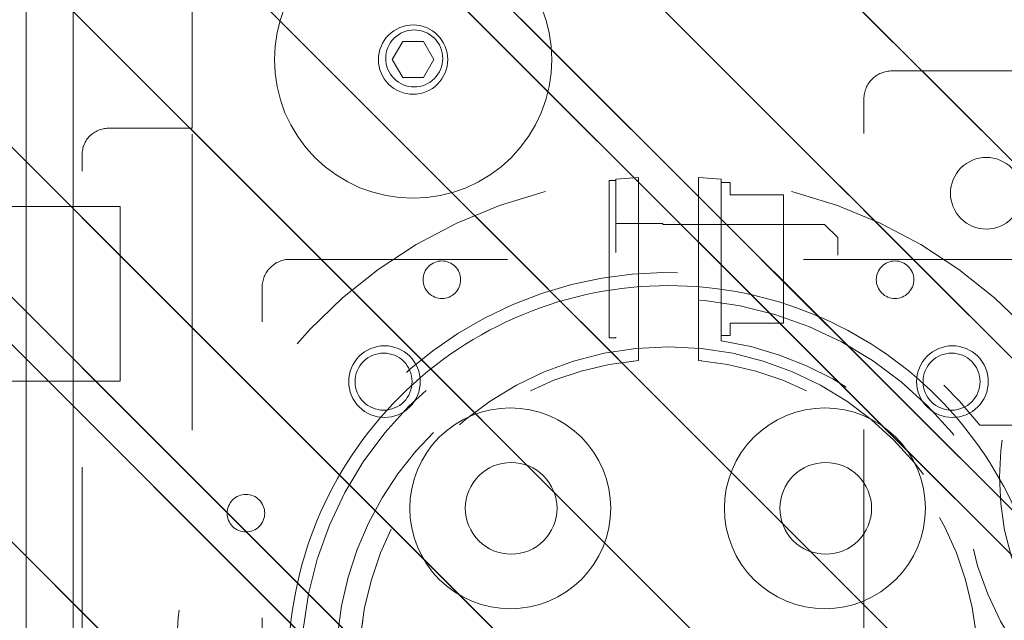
# Model space of a CAD drawing. Header units: inches. Extents: x -522 to -243, y -71 to 49.
# Tile 44 of 54: x -255.19 to -250.75, y -1.74 to 0.97. Entities that reach past the tile are written whole.
import ezdxf

# ---------------------------------------------------------------- set-up
doc = ezdxf.new("R2010")
doc.units = ezdxf.units.IN
doc.header["$LTSCALE"] = 32
doc.header["$MEASUREMENT"] = 0
doc.linetypes.add('Dash Style-1', pattern=[0.083328, 0.041656, -0.041672])
for name, color, linetype, lineweight in [('DashLine', 7, 'Dash Style-1', 13), ('DashLineFill', 7, 'Dash Style-1', 13), ('Drawing', 7, 'Continuous', 18), ('Metal-Black', 7, 'Continuous', 18), ('None', 7, 'Continuous', 18), ('SolidLine', 7, 'Continuous', 15), ('Wood_1-H', 7, 'Continuous', 13)]:
    doc.layers.add(name, color=color, linetype=linetype, lineweight=lineweight)
doc.layers.add('Notes', color=1, linetype='Continuous', lineweight=18, true_color=0xff0000)
pattern_1 = [(45, (0, 0), (-1.613, 1.9357), []), (45, (-1.0608, 1.0608), (-0.472346, 0.41676), [])]

# ---------------------------------------------------------------- blocks, each defined once
blk = doc.blocks.new('TL14_lower_leg (2D)')
at = {"layer": 'DashLine', "flags": 128}
blk.add_lwpolyline([(0, 1.378), (0.1351, 1.3713), (0.2688, 1.3515), (0.4, 1.3186), (0.5273, 1.2731), (0.6496, 1.2152), (0.7655, 1.1457), (0.8742, 1.0652), (0.9744, 0.9744), (1.0652, 0.8742), (1.1457, 0.7655), (1.2152, 0.6496), (1.2731, 0.5273), (1.3186, 0.4), (1.3515, 0.2688), (1.3713, 0.1351), (1.378, 0), (1.3713, -0.1351), (1.3515, -0.2688), (1.3186, -0.4), (1.2731, -0.5273), (1.2152, -0.6496), (1.1457, -0.7655), (1.0652, -0.8742), (0.9744, -0.9744), (0.8742, -1.0652), (0.7655, -1.1457), (0.6496, -1.2152), (0.5273, -1.2731), (0.4, -1.3186), (0.2688, -1.3515), (0.1351, -1.3713), (0, -1.378), (-0.1351, -1.3713), (-0.2688, -1.3515), (-0.4, -1.3186), (-0.5273, -1.2731), (-0.6496, -1.2152), (-0.7655, -1.1457), (-0.8742, -1.0652), (-0.9744, -0.9744), (-1.0652, -0.8742), (-1.1457, -0.7655), (-1.2152, -0.6496), (-1.2731, -0.5273), (-1.3186, -0.4), (-1.3515, -0.2688), (-1.3713, -0.1351), (-1.378, 0), (-1.3713, 0.1351), (-1.3515, 0.2688), (-1.3186, 0.4), (-1.2731, 0.5273), (-1.2152, 0.6496), (-1.1457, 0.7655), (-1.0652, 0.8742), (-0.9744, 0.9744), (-0.8742, 1.0652), (-0.7655, 1.1457), (-0.6496, 1.2152), (-0.5273, 1.2731), (-0.4, 1.3186), (-0.2688, 1.3515), (-0.1351, 1.3713)], close=True, dxfattribs=at)
blk = doc.blocks.new('Group-13')
at = {"layer": 'DashLineFill', "linetype": 'Continuous', "lineweight": 13}
h = blk.add_hatch(dxfattribs=at)
h.set_pattern_fill('Steel', color=253, style=0, pattern_type=2)
h.set_pattern_definition(pattern_1)
h.paths.add_polyline_path([(-2.0669, 1.3976), (2.0669, 1.3976), (2.0669, 0.1378), (2.1063, 0.1378), (2.1063, -0.1378), (2.0669, -0.1378), (2.0669, -5.2756), (2.1063, -5.2756), (2.1063, -5.5512), (2.0669, -5.5512), (2.0669, -5.8268), (-2.0669, -5.8268), (-2.0669, -5.5512), (-2.1063, -5.5512), (-2.1063, -5.2756), (-2.0669, -5.2756), (-2.0669, -0.1378), (-2.1063, -0.1378), (-2.1063, 0.1378), (-2.0669, 0.1378)])
at = {"layer": 'SolidLine', "flags": 128}
blk.add_lwpolyline([(-1.2205, -5.8268), (-1.2205, -5.1826), (-0.4331, -5.1826), (-0.4331, -5.8268)], dxfattribs=at)
blk = doc.blocks.new('TL14_upper_leg (2D)')
at = {"layer": 'DashLine', "flags": 128}
blk.add_lwpolyline([(0, 1.2205), (0.1196, 1.2146), (0.2381, 1.197), (0.3543, 1.1679), (0.4671, 1.1276), (0.5753, 1.0764), (0.6781, 1.0148), (0.7743, 0.9434), (0.863, 0.863), (0.9434, 0.7743), (1.0148, 0.6781), (1.0764, 0.5753), (1.1276, 0.4671), (1.1679, 0.3543), (1.197, 0.2381), (1.2146, 0.1196), (1.2205, 0), (1.2146, -0.1196), (1.197, -0.2381), (1.1679, -0.3543), (1.1276, -0.4671), (1.0764, -0.5753), (1.0148, -0.6781), (0.9434, -0.7743), (0.863, -0.863), (0.7743, -0.9434), (0.6781, -1.0148), (0.5753, -1.0764), (0.4671, -1.1276), (0.3543, -1.1679), (0.2381, -1.197), (0.1196, -1.2146), (0, -1.2205), (-0.1196, -1.2146), (-0.2381, -1.197), (-0.3543, -1.1679), (-0.4671, -1.1276), (-0.5753, -1.0764), (-0.6781, -1.0148), (-0.7743, -0.9434), (-0.863, -0.863), (-0.9434, -0.7743), (-1.0148, -0.6781), (-1.0764, -0.5753), (-1.1276, -0.4671), (-1.1679, -0.3543), (-1.197, -0.2381), (-1.2146, -0.1196), (-1.2205, 0), (-1.2146, 0.1196), (-1.197, 0.2381), (-1.1679, 0.3543), (-1.1276, 0.4671), (-1.0764, 0.5753), (-1.0148, 0.6781), (-0.9434, 0.7743), (-0.863, 0.863), (-0.7743, 0.9434), (-0.6781, 1.0148), (-0.5753, 1.0764), (-0.4671, 1.1276), (-0.3543, 1.1679), (-0.2381, 1.197), (-0.1196, 1.2146)], close=True, dxfattribs=at)
at = {"layer": 'Notes'}
blk.add_line((-2.126, -5.3937), (2.126, -5.3937), dxfattribs=at)
at = {"layer": 'DashLine', "color": 7}
blk.add_blockref('Group-13', (0, 0), dxfattribs=at)
blk = doc.blocks.new('1BRPFY-Leg_Plate (2D)')
at = {"layer": 'DashLineFill', "linetype": 'Continuous', "lineweight": 13}
h = blk.add_hatch(dxfattribs=at)
h.set_pattern_fill('Steel', color=253, style=0, pattern_type=2)
h.set_pattern_definition(pattern_1)
edge = h.paths.add_edge_path()
edge.add_arc((-1.7047, 1.7047), 0.126, 90, 180, ccw=False)
edge.add_line((-1.7047, 1.8307), (1.7047, 1.8307))
edge.add_arc((1.7047, 1.7047), 0.126, 0, 90, ccw=False)
edge.add_line((1.8307, 1.7047), (1.8307, -1.7047))
edge.add_arc((1.7047, -1.7047), 0.126, -90, 0, ccw=False)
edge.add_line((1.7047, -1.8307), (-1.7047, -1.8307))
edge.add_arc((-1.7047, -1.7047), 0.126, 180, 270, ccw=False)
edge.add_line((-1.8307, -1.7047), (-1.8307, 1.7047))
at = {"layer": 'DashLineFill', "flags": 128}
blk.add_lwpolyline([(-1.8307, 1.7047, -0.414214), (-1.7047, 1.8307), (1.7047, 1.8307, -0.414214), (1.8307, 1.7047), (1.8307, -1.7047, -0.414214), (1.7047, -1.8307), (-1.7047, -1.8307, -0.414214), (-1.8307, -1.7047)], format="xyb", close=True, dxfattribs=at)
at = {"layer": 'SolidLine', "flags": 128}
for points in [[(-1.2795, 1.4409), (-1.2637, 1.4402), (-1.248, 1.4378), (-1.2327, 1.434), (-1.2178, 1.4287), (-1.2034, 1.4219), (-1.1898, 1.4137), (-1.1771, 1.4043), (-1.1654, 1.3937), (-1.1548, 1.3819), (-1.1453, 1.3692), (-1.1372, 1.3556), (-1.1304, 1.3413), (-1.1251, 1.3264), (-1.1212, 1.311), (-1.1189, 1.2953), (-1.1181, 1.2795), (-1.1189, 1.2637), (-1.1212, 1.248), (-1.1251, 1.2327), (-1.1304, 1.2178), (-1.1372, 1.2034), (-1.1453, 1.1898), (-1.1548, 1.1771), (-1.1654, 1.1654), (-1.1771, 1.1548), (-1.1898, 1.1453), (-1.2034, 1.1372), (-1.2178, 1.1304), (-1.2327, 1.1251), (-1.248, 1.1212), (-1.2637, 1.1189), (-1.2795, 1.1181), (-1.2953, 1.1189), (-1.311, 1.1212), (-1.3264, 1.1251), (-1.3413, 1.1304), (-1.3556, 1.1372), (-1.3692, 1.1453), (-1.3819, 1.1548), (-1.3937, 1.1654), (-1.4043, 1.1771), (-1.4137, 1.1898), (-1.4219, 1.2034), (-1.4287, 1.2178), (-1.434, 1.2327), (-1.4378, 1.248), (-1.4402, 1.2637), (-1.4409, 1.2795), (-1.4402, 1.2953), (-1.4378, 1.311), (-1.434, 1.3264), (-1.4287, 1.3413), (-1.4219, 1.3556), (-1.4137, 1.3692), (-1.4043, 1.3819), (-1.3937, 1.3937), (-1.3819, 1.4043), (-1.3692, 1.4137), (-1.3556, 1.4219), (-1.3413, 1.4287), (-1.3264, 1.434), (-1.311, 1.4378), (-1.2953, 1.4402)], [(-0.7087, 0.9154), (-0.6884, 0.9144), (-0.6683, 0.9114), (-0.6487, 0.9065), (-0.6296, 0.8996), (-0.6112, 0.8909), (-0.5938, 0.8805), (-0.5775, 0.8684), (-0.5625, 0.8548), (-0.5489, 0.8398), (-0.5368, 0.8235), (-0.5264, 0.8061), (-0.5177, 0.7878), (-0.5109, 0.7687), (-0.5059, 0.749), (-0.503, 0.7289), (-0.502, 0.7087), (-0.503, 0.6884), (-0.5059, 0.6683), (-0.5109, 0.6487), (-0.5177, 0.6296), (-0.5264, 0.6112), (-0.5368, 0.5938), (-0.5489, 0.5775), (-0.5625, 0.5625), (-0.5775, 0.5489), (-0.5938, 0.5368), (-0.6112, 0.5264), (-0.6296, 0.5177), (-0.6487, 0.5109), (-0.6683, 0.5059), (-0.6884, 0.503), (-0.7087, 0.502), (-0.7289, 0.503), (-0.749, 0.5059), (-0.7687, 0.5109), (-0.7878, 0.5177), (-0.8061, 0.5264), (-0.8235, 0.5368), (-0.8398, 0.5489), (-0.8548, 0.5625), (-0.8684, 0.5775), (-0.8805, 0.5938), (-0.8909, 0.6112), (-0.8996, 0.6296), (-0.9065, 0.6487), (-0.9114, 0.6683), (-0.9144, 0.6884), (-0.9154, 0.7087), (-0.9144, 0.7289), (-0.9114, 0.749), (-0.9065, 0.7687), (-0.8996, 0.7878), (-0.8909, 0.8061), (-0.8805, 0.8235), (-0.8684, 0.8398), (-0.8548, 0.8548), (-0.8398, 0.8684), (-0.8235, 0.8805), (-0.8061, 0.8909), (-0.7878, 0.8996), (-0.7687, 0.9065), (-0.749, 0.9114), (-0.7289, 0.9144)], [(-0.7087, -0.502), (-0.6884, -0.503), (-0.6683, -0.5059), (-0.6487, -0.5109), (-0.6296, -0.5177), (-0.6112, -0.5264), (-0.5938, -0.5368), (-0.5775, -0.5489), (-0.5625, -0.5625), (-0.5489, -0.5775), (-0.5368, -0.5938), (-0.5264, -0.6112), (-0.5177, -0.6296), (-0.5109, -0.6487), (-0.5059, -0.6683), (-0.503, -0.6884), (-0.502, -0.7087), (-0.503, -0.7289), (-0.5059, -0.749), (-0.5109, -0.7687), (-0.5177, -0.7878), (-0.5264, -0.8061), (-0.5368, -0.8235), (-0.5489, -0.8398), (-0.5625, -0.8548), (-0.5775, -0.8684), (-0.5938, -0.8805), (-0.6112, -0.8909), (-0.6296, -0.8996), (-0.6487, -0.9065), (-0.6683, -0.9114), (-0.6884, -0.9144), (-0.7087, -0.9154), (-0.7289, -0.9144), (-0.749, -0.9114), (-0.7687, -0.9065), (-0.7878, -0.8996), (-0.8061, -0.8909), (-0.8235, -0.8805), (-0.8398, -0.8684), (-0.8548, -0.8548), (-0.8684, -0.8398), (-0.8805, -0.8235), (-0.8909, -0.8061), (-0.8996, -0.7878), (-0.9065, -0.7687), (-0.9114, -0.749), (-0.9144, -0.7289), (-0.9154, -0.7087), (-0.9144, -0.6884), (-0.9114, -0.6683), (-0.9065, -0.6487), (-0.8996, -0.6296), (-0.8909, -0.6112), (-0.8805, -0.5938), (-0.8684, -0.5775), (-0.8548, -0.5625), (-0.8398, -0.5489), (-0.8235, -0.5368), (-0.8061, -0.5264), (-0.7878, -0.5177), (-0.7687, -0.5109), (-0.749, -0.5059), (-0.7289, -0.503)], [(-1.2795, -1.1181), (-1.2637, -1.1189), (-1.248, -1.1212), (-1.2327, -1.1251), (-1.2178, -1.1304), (-1.2034, -1.1372), (-1.1898, -1.1453), (-1.1771, -1.1548), (-1.1654, -1.1654), (-1.1548, -1.1771), (-1.1453, -1.1898), (-1.1372, -1.2034), (-1.1304, -1.2178), (-1.1251, -1.2327), (-1.1212, -1.248), (-1.1189, -1.2637), (-1.1181, -1.2795), (-1.1189, -1.2953), (-1.1212, -1.311), (-1.1251, -1.3264), (-1.1304, -1.3413), (-1.1372, -1.3556), (-1.1453, -1.3692), (-1.1548, -1.3819), (-1.1654, -1.3937), (-1.1771, -1.4043), (-1.1898, -1.4137), (-1.2034, -1.4219), (-1.2178, -1.4287), (-1.2327, -1.434), (-1.248, -1.4378), (-1.2637, -1.4402), (-1.2795, -1.4409), (-1.2953, -1.4402), (-1.311, -1.4378), (-1.3264, -1.434), (-1.3413, -1.4287), (-1.3556, -1.4219), (-1.3692, -1.4137), (-1.3819, -1.4043), (-1.3937, -1.3937), (-1.4043, -1.3819), (-1.4137, -1.3692), (-1.4219, -1.3556), (-1.4287, -1.3413), (-1.434, -1.3264), (-1.4378, -1.311), (-1.4402, -1.2953), (-1.4409, -1.2795), (-1.4402, -1.2637), (-1.4378, -1.248), (-1.434, -1.2327), (-1.4287, -1.2178), (-1.4219, -1.2034), (-1.4137, -1.1898), (-1.4043, -1.1771), (-1.3937, -1.1654), (-1.3819, -1.1548), (-1.3692, -1.1453), (-1.3556, -1.1372), (-1.3413, -1.1304), (-1.3264, -1.1251), (-1.311, -1.1212), (-1.2953, -1.1189)]]:
    blk.add_lwpolyline(points, close=True, dxfattribs=at)
blk = doc.blocks.new('1BRPWS-HuddleBracket (2D)')
at = {"layer": 'DashLineFill', "linetype": 'Continuous', "lineweight": 13}
h = blk.add_hatch(dxfattribs=at)
h.set_pattern_fill('Steel', color=253, style=0, pattern_type=2)
h.set_pattern_definition(pattern_1)
h.paths.add_polyline_path([(-2.3272, 2.3819), (2.3185, 2.3819), (2.3185, -12.2638), (-2.3272, -12.2638)])
blk = doc.blocks.new('Group-41')
at = {"layer": 'SolidLine', "color": 7}
for name in ['1BRPWS-HuddleBracket (2D)', '1BRPFY-Leg_Plate (2D)', 'TL14_upper_leg (2D)', 'TL14_lower_leg (2D)']:
    blk.add_blockref(name, (0, 0), dxfattribs=at)
blk = doc.blocks.new('SL Huddle Table (2D)')
at = {"layer": 'None'}
blk.add_blockref('Group-41', (0, 0), dxfattribs=at)
at = {"layer": 'Drawing', "color": 0, "flags": 1}
for tag in ['Tag', 'Catalog', 'Option1', 'Option2', 'Option3', 'Option4', 'Option5', 'Option6', 'Option7', 'Option8', 'Option9', 'Option10', 'Option11', 'Option12', 'Custom', 'FinishGroup', 'Discount', 'Item2', 'Item3', 'Item6', 'Item8', 'Item9', 'Item10', 'Item12', 'Item13', 'Item16', 'Item18', 'Item19', 'Item20', 'Item21', 'Item22', 'Item23', 'Item24', 'Item25', 'Item1', 'Item4', 'Item5', 'Item7', 'Item11', 'Item14', 'Item15', 'Item17']:
    blk.add_attdef(tag, (34.3176, -16.332), '', height=0.00709, dxfattribs=at)
blk = doc.blocks.new('1BP8DW-Leveler (2D)')
at = {"layer": 'DashLine', "flags": 128}
for points in [[(0.625, 0), (0.622, -0.0613), (0.613, -0.1219), (0.5981, -0.1814), (0.5774, -0.2392), (0.5512, -0.2946), (0.5197, -0.3472), (0.4831, -0.3965), (0.4419, -0.4419), (0.3965, -0.4831), (0.3472, -0.5197), (0.2946, -0.5512), (0.2392, -0.5774), (0.1814, -0.5981), (0.1219, -0.613), (0.0613, -0.622), (0, -0.625), (-0.0613, -0.622), (-0.1219, -0.613), (-0.1814, -0.5981), (-0.2392, -0.5774), (-0.2946, -0.5512), (-0.3472, -0.5197), (-0.3965, -0.4831), (-0.4419, -0.4419), (-0.4831, -0.3965), (-0.5197, -0.3472), (-0.5512, -0.2946), (-0.5774, -0.2392), (-0.5981, -0.1814), (-0.613, -0.1219), (-0.622, -0.0613), (-0.625, 0), (-0.622, 0.0613), (-0.613, 0.1219), (-0.5981, 0.1814), (-0.5774, 0.2392), (-0.5512, 0.2946), (-0.5197, 0.3472), (-0.4831, 0.3965), (-0.4419, 0.4419), (-0.3965, 0.4831), (-0.3472, 0.5197), (-0.2946, 0.5512), (-0.2392, 0.5774), (-0.1814, 0.5981), (-0.1219, 0.613), (-0.0613, 0.622), (0, 0.625), (0.0613, 0.622), (0.1219, 0.613), (0.1814, 0.5981), (0.2392, 0.5774), (0.2946, 0.5512), (0.3472, 0.5197), (0.3965, 0.4831), (0.4419, 0.4419), (0.4831, 0.3965), (0.5197, 0.3472), (0.5512, 0.2946), (0.5774, 0.2392), (0.5981, 0.1814), (0.613, 0.1219), (0.622, 0.0613)], [(0, 0.1562), (0.0153, 0.1555), (0.0305, 0.1532), (0.0454, 0.1495), (0.0598, 0.1444), (0.0737, 0.1378), (0.0868, 0.1299), (0.0991, 0.1208), (0.1105, 0.1105), (0.1208, 0.0991), (0.1299, 0.0868), (0.1378, 0.0737), (0.1444, 0.0598), (0.1495, 0.0454), (0.1532, 0.0305), (0.1555, 0.0153), (0.1562, 0), (0.1555, -0.0153), (0.1532, -0.0305), (0.1495, -0.0454), (0.1444, -0.0598), (0.1378, -0.0737), (0.1299, -0.0868), (0.1208, -0.0991), (0.1105, -0.1105), (0.0991, -0.1208), (0.0868, -0.1299), (0.0737, -0.1378), (0.0598, -0.1444), (0.0454, -0.1495), (0.0305, -0.1532), (0.0153, -0.1555), (0, -0.1562), (-0.0153, -0.1555), (-0.0305, -0.1532), (-0.0454, -0.1495), (-0.0598, -0.1444), (-0.0737, -0.1378), (-0.0868, -0.1299), (-0.0991, -0.1208), (-0.1105, -0.1105), (-0.1208, -0.0991), (-0.1299, -0.0868), (-0.1378, -0.0737), (-0.1444, -0.0598), (-0.1495, -0.0454), (-0.1532, -0.0305), (-0.1555, -0.0153), (-0.1562, 0), (-0.1555, 0.0153), (-0.1532, 0.0305), (-0.1495, 0.0454), (-0.1444, 0.0598), (-0.1378, 0.0737), (-0.1299, 0.0868), (-0.1208, 0.0991), (-0.1105, 0.1105), (-0.0991, 0.1208), (-0.0868, 0.1299), (-0.0737, 0.1378), (-0.0598, 0.1444), (-0.0454, 0.1495), (-0.0305, 0.1532), (-0.0153, 0.1555)], [(0, 0.0937), (-0.0812, 0.0469), (-0.0812, -0.0469), (0, -0.0938), (0.0812, -0.0469), (0.0812, 0.0469)]]:
    blk.add_lwpolyline(points, close=True, dxfattribs=at)
blk = doc.blocks.new('1BRPX8-Util_Bkt_Lg-F (2D)')
at = {"layer": 'DashLineFill', "linetype": 'Continuous', "lineweight": 13}
h = blk.add_hatch(dxfattribs=at)
h.set_pattern_fill('Steel', color=253, style=0, pattern_type=2)
h.set_pattern_definition(pattern_1)
edge = h.paths.add_edge_path()
edge.add_line((-4.4685, 7.5394), (-2.4213, 7.5394))
edge.add_line((-2.4213, 7.5394), (-2.4213, 7.9173))
edge.add_arc((-2.3031, 7.9173), 0.1181, 90, 180, ccw=False)
edge.add_line((-2.3031, 8.0354), (2.3031, 8.0354))
edge.add_arc((2.3031, 7.9173), 0.1181, 0, 90, ccw=False)
edge.add_line((2.4213, 7.9173), (2.4213, 7.5394))
edge.add_line((2.4213, 7.5394), (4.4685, 7.5394))
edge.add_line((4.4685, 7.5394), (4.4685, 7.4055))
edge.add_line((4.4685, 7.4055), (3.1299, 7.4055))
edge.add_line((3.1299, 7.4055), (3.1299, -2.0118))
edge.add_line((3.1299, -2.0118), (4.4685, -2.0118))
edge.add_line((4.4685, -2.0118), (4.4685, -2.1457))
edge.add_line((4.4685, -2.1457), (2.4213, -2.1457))
edge.add_line((2.4213, -2.1457), (2.4213, -2.5236))
edge.add_arc((2.3031, -2.5236), 0.1181, 270, 360, ccw=False)
edge.add_line((2.3031, -2.6417), (-2.3031, -2.6417))
edge.add_arc((-2.3031, -2.5236), 0.1181, 180, 270, ccw=False)
edge.add_line((-2.4213, -2.5236), (-2.4213, -2.1457))
edge.add_line((-2.4213, -2.1457), (-4.4685, -2.1457))
edge.add_line((-4.4685, -2.1457), (-4.4685, -2.0118))
edge.add_line((-4.4685, -2.0118), (-3.1299, -2.0118))
edge.add_line((-3.1299, -2.0118), (-3.1299, 7.4055))
edge.add_line((-3.1299, 7.4055), (-4.4685, 7.4055))
edge.add_line((-4.4685, 7.4055), (-4.4685, 7.5394))
at = {"layer": 'DashLineFill', "flags": 128}
blk.add_lwpolyline([(-4.4685, 7.5394), (-2.4213, 7.5394), (-2.4213, 7.9173, -0.414214), (-2.3031, 8.0354), (2.3031, 8.0354, -0.414214), (2.4213, 7.9173), (2.4213, 7.5394), (4.4685, 7.5394), (4.4685, 7.4055), (3.1299, 7.4055), (3.1299, -2.0118), (4.4685, -2.0118), (4.4685, -2.1457), (2.4213, -2.1457), (2.4213, -2.5236, -0.414214), (2.3031, -2.6417), (-2.3031, -2.6417, -0.414214), (-2.4213, -2.5236), (-2.4213, -2.1457), (-4.4685, -2.1457), (-4.4685, -2.0118), (-3.1299, -2.0118), (-3.1299, 7.4055), (-4.4685, 7.4055)], format="xyb", close=True, dxfattribs=at)
at = {"layer": 'SolidLine', "flags": 128}
for points in [[(-1.2795, 1.4041), (-1.2669, 1.4035), (-1.2545, 1.4016), (-1.2422, 1.3986), (-1.2304, 1.3943), (-1.219, 1.3889), (-1.2081, 1.3824), (-1.198, 1.3749), (-1.1887, 1.3665), (-1.1802, 1.3571), (-1.1727, 1.347), (-1.1662, 1.3362), (-1.1608, 1.3248), (-1.1566, 1.3129), (-1.1535, 1.3007), (-1.1516, 1.2882), (-1.151, 1.2756), (-1.1516, 1.263), (-1.1535, 1.2505), (-1.1566, 1.2383), (-1.1608, 1.2264), (-1.1662, 1.215), (-1.1727, 1.2042), (-1.1802, 1.1941), (-1.1887, 1.1847), (-1.198, 1.1763), (-1.2081, 1.1687), (-1.219, 1.1623), (-1.2304, 1.1569), (-1.2422, 1.1526), (-1.2545, 1.1496), (-1.2669, 1.1477), (-1.2795, 1.1471), (-1.2921, 1.1477), (-1.3046, 1.1496), (-1.3168, 1.1526), (-1.3287, 1.1569), (-1.3401, 1.1623), (-1.3509, 1.1687), (-1.361, 1.1763), (-1.3704, 1.1847), (-1.3789, 1.1941), (-1.3864, 1.2042), (-1.3929, 1.215), (-1.3982, 1.2264), (-1.4025, 1.2383), (-1.4056, 1.2505), (-1.4074, 1.263), (-1.408, 1.2756), (-1.4074, 1.2882), (-1.4056, 1.3007), (-1.4025, 1.3129), (-1.3982, 1.3248), (-1.3929, 1.3362), (-1.3864, 1.347), (-1.3789, 1.3571), (-1.3704, 1.3665), (-1.361, 1.3749), (-1.3509, 1.3824), (-1.3401, 1.3889), (-1.3287, 1.3943), (-1.3168, 1.3986), (-1.3046, 1.4016), (-1.2921, 1.4035)], [(-0.7087, 1.1575), (-0.6643, 1.1553), (-0.6203, 1.1488), (-0.5772, 1.138), (-0.5354, 1.123), (-0.4952, 1.104), (-0.4571, 1.0812), (-0.4214, 1.0547), (-0.3885, 1.0249), (-0.3587, 0.9919), (-0.3322, 0.9563), (-0.3094, 0.9182), (-0.2904, 0.878), (-0.2754, 0.8362), (-0.2646, 0.7931), (-0.2581, 0.7491), (-0.2559, 0.7047), (-0.2581, 0.6603), (-0.2646, 0.6164), (-0.2754, 0.5733), (-0.2904, 0.5315), (-0.3094, 0.4913), (-0.3322, 0.4532), (-0.3587, 0.4175), (-0.3885, 0.3846), (-0.4214, 0.3547), (-0.4571, 0.3283), (-0.4952, 0.3054), (-0.5354, 0.2864), (-0.5772, 0.2715), (-0.6203, 0.2607), (-0.6643, 0.2541), (-0.7087, 0.252), (-0.753, 0.2541), (-0.797, 0.2607), (-0.8401, 0.2715), (-0.8819, 0.2864), (-0.9221, 0.3054), (-0.9602, 0.3283), (-0.9959, 0.3547), (-1.0288, 0.3846), (-1.0586, 0.4175), (-1.0851, 0.4532), (-1.108, 0.4913), (-1.127, 0.5315), (-1.1419, 0.5733), (-1.1527, 0.6164), (-1.1592, 0.6603), (-1.1614, 0.7047), (-1.1592, 0.7491), (-1.1527, 0.7931), (-1.1419, 0.8362), (-1.127, 0.878), (-1.108, 0.9182), (-1.0851, 0.9563), (-1.0586, 0.9919), (-1.0288, 1.0249), (-0.9959, 1.0547), (-0.9602, 1.0812), (-0.9221, 1.104), (-0.8819, 1.123), (-0.8401, 1.138), (-0.797, 1.1488), (-0.753, 1.1553)], [(-0.7087, -0.2598), (-0.6643, -0.262), (-0.6203, -0.2685), (-0.5772, -0.2793), (-0.5354, -0.2943), (-0.4952, -0.3133), (-0.4571, -0.3361), (-0.4214, -0.3626), (-0.3885, -0.3925), (-0.3587, -0.4254), (-0.3322, -0.4611), (-0.3094, -0.4992), (-0.2904, -0.5393), (-0.2754, -0.5812), (-0.2646, -0.6243), (-0.2581, -0.6682), (-0.2559, -0.7126), (-0.2581, -0.757), (-0.2646, -0.8009), (-0.2754, -0.844), (-0.2904, -0.8859), (-0.3094, -0.926), (-0.3322, -0.9641), (-0.3587, -0.9998), (-0.3885, -1.0327), (-0.4214, -1.0626), (-0.4571, -1.0891), (-0.4952, -1.1119), (-0.5354, -1.1309), (-0.5772, -1.1459), (-0.6203, -1.1567), (-0.6643, -1.1632), (-0.7087, -1.1654), (-0.753, -1.1632), (-0.797, -1.1567), (-0.8401, -1.1459), (-0.8819, -1.1309), (-0.9221, -1.1119), (-0.9602, -1.0891), (-0.9959, -1.0626), (-1.0288, -1.0327), (-1.0586, -0.9998), (-1.0851, -0.9641), (-1.108, -0.926), (-1.127, -0.8859), (-1.1419, -0.844), (-1.1527, -0.8009), (-1.1592, -0.757), (-1.1614, -0.7126), (-1.1592, -0.6682), (-1.1527, -0.6243), (-1.1419, -0.5812), (-1.127, -0.5393), (-1.108, -0.4992), (-1.0851, -0.4611), (-1.0586, -0.4254), (-1.0288, -0.3925), (-0.9959, -0.3626), (-0.9602, -0.3361), (-0.9221, -0.3133), (-0.8819, -0.2943), (-0.8401, -0.2793), (-0.797, -0.2685), (-0.753, -0.262)], [(-2.7362, -1.0172), (-2.7236, -1.0178), (-2.7112, -1.0196), (-2.6989, -1.0227), (-2.687, -1.027), (-2.6756, -1.0323), (-2.6648, -1.0388), (-2.6547, -1.0463), (-2.6454, -1.0548), (-2.6369, -1.0641), (-2.6294, -1.0743), (-2.6229, -1.0851), (-2.6175, -1.0965), (-2.6133, -1.1084), (-2.6102, -1.1206), (-2.6083, -1.1331), (-2.6077, -1.1457), (-2.6083, -1.1583), (-2.6102, -1.1707), (-2.6133, -1.183), (-2.6175, -1.1948), (-2.6229, -1.2062), (-2.6294, -1.2171), (-2.6369, -1.2272), (-2.6454, -1.2365), (-2.6547, -1.245), (-2.6648, -1.2525), (-2.6756, -1.259), (-2.687, -1.2644), (-2.6989, -1.2686), (-2.7112, -1.2717), (-2.7236, -1.2736), (-2.7362, -1.2742), (-2.7488, -1.2736), (-2.7613, -1.2717), (-2.7735, -1.2686), (-2.7854, -1.2644), (-2.7968, -1.259), (-2.8076, -1.2525), (-2.8177, -1.245), (-2.8271, -1.2365), (-2.8356, -1.2272), (-2.8431, -1.2171), (-2.8495, -1.2062), (-2.8549, -1.1948), (-2.8592, -1.183), (-2.8623, -1.1707), (-2.8641, -1.1583), (-2.8647, -1.1457), (-2.8641, -1.1331), (-2.8623, -1.1206), (-2.8592, -1.1084), (-2.8549, -1.0965), (-2.8495, -1.0851), (-2.8431, -1.0743), (-2.8356, -1.0641), (-2.8271, -1.0548), (-2.8177, -1.0463), (-2.8076, -1.0388), (-2.7968, -1.0323), (-2.7854, -1.027), (-2.7735, -1.0227), (-2.7613, -1.0196), (-2.7488, -1.0178)], [(-1.2795, -1.155), (-1.2669, -1.1556), (-1.2545, -1.1574), (-1.2422, -1.1605), (-1.2304, -1.1647), (-1.219, -1.1701), (-1.2081, -1.1766), (-1.198, -1.1841), (-1.1887, -1.1926), (-1.1802, -1.2019), (-1.1727, -1.2121), (-1.1662, -1.2229), (-1.1608, -1.2343), (-1.1566, -1.2462), (-1.1535, -1.2584), (-1.1516, -1.2709), (-1.151, -1.2835), (-1.1516, -1.2961), (-1.1535, -1.3085), (-1.1566, -1.3208), (-1.1608, -1.3326), (-1.1662, -1.344), (-1.1727, -1.3549), (-1.1802, -1.365), (-1.1887, -1.3743), (-1.198, -1.3828), (-1.2081, -1.3903), (-1.219, -1.3968), (-1.2304, -1.4022), (-1.2422, -1.4064), (-1.2545, -1.4095), (-1.2669, -1.4113), (-1.2795, -1.412), (-1.2921, -1.4113), (-1.3046, -1.4095), (-1.3168, -1.4064), (-1.3287, -1.4022), (-1.3401, -1.3968), (-1.3509, -1.3903), (-1.361, -1.3828), (-1.3704, -1.3743), (-1.3789, -1.365), (-1.3864, -1.3549), (-1.3929, -1.344), (-1.3982, -1.3326), (-1.4025, -1.3208), (-1.4056, -1.3085), (-1.4074, -1.2961), (-1.408, -1.2835), (-1.4074, -1.2709), (-1.4056, -1.2584), (-1.4025, -1.2462), (-1.3982, -1.2343), (-1.3929, -1.2229), (-1.3864, -1.2121), (-1.3789, -1.2019), (-1.3704, -1.1926), (-1.361, -1.1841), (-1.3509, -1.1766), (-1.3401, -1.1701), (-1.3287, -1.1647), (-1.3168, -1.1605), (-1.3046, -1.1574), (-1.2921, -1.1556)]]:
    blk.add_lwpolyline(points, close=True, dxfattribs=at)
at = {"layer": 'Metal-Black', "color": 7}
blk.add_blockref('1BP8DW-Leveler (2D)', (-2.7308, -1.1507), dxfattribs=at)
blk = doc.blocks.new('Slate-LegBrace (2D)')
at = {"layer": 'DashLineFill', "linetype": 'Continuous', "lineweight": 13}
h = blk.add_hatch(dxfattribs=at)
h.set_pattern_fill('Steel', color=253, style=0, pattern_type=2)
h.set_pattern_definition(pattern_1)
edge = h.paths.add_edge_path()
edge.add_line((-2.1996, 0.1352), (-1.3748, 0.1352))
edge.add_arc((0, 0.0136), 1.3801, 5.0546, 174.9454, ccw=False)
edge.add_line((1.3748, 0.1352), (2.1997, 0.1352))
edge.add_arc((0.0001, 0.0171), 2.2028, 3.0731, 176.9269)
h = blk.add_hatch(dxfattribs=at)
h.set_pattern_fill('Steel', color=253, style=0, pattern_type=2)
h.set_pattern_definition(pattern_1)
edge = h.paths.add_edge_path()
edge.add_line((-2.1917, 0.2375), (-1.4637, 0.2375))
edge.add_arc((0.0001, 0.017), 1.4803, 8.5653, 171.4347, ccw=False)
edge.add_line((1.4639, 0.2375), (2.1918, 0.2375))
edge.add_line((2.1918, 0.2375), (2.1997, 0.1352))
edge.add_line((2.1997, 0.1352), (1.3748, 0.1352))
edge.add_arc((0, 0.0136), 1.3801, 5.0546, 174.9454)
edge.add_line((-1.3748, 0.1352), (-2.1996, 0.1352))
edge.add_line((-2.1996, 0.1352), (-2.1917, 0.2375))
h = blk.add_hatch(dxfattribs=at)
h.set_pattern_fill('Steel', color=253, style=0, pattern_type=2)
h.set_pattern_definition(pattern_1)
h.paths.add_polyline_path([(-1.7388, 0.9364), (-1.7471, 0.9368), (-1.7553, 0.938), (-1.7633, 0.94), (-1.7712, 0.9428), (-1.7787, 0.9464), (-1.7858, 0.9507), (-1.7924, 0.9556), (-1.7986, 0.9612), (-1.8042, 0.9673), (-1.8091, 0.974), (-1.8134, 0.9811), (-1.8169, 0.9886), (-1.8197, 0.9964), (-1.8218, 1.0045), (-1.823, 1.0127), (-1.8234, 1.021), (-1.823, 1.0293), (-1.8218, 1.0375), (-1.8197, 1.0456), (-1.8169, 1.0534), (-1.8134, 1.0609), (-1.8091, 1.068), (-1.8042, 1.0747), (-1.7986, 1.0808), (-1.7924, 1.0864), (-1.7858, 1.0913), (-1.7787, 1.0956), (-1.7712, 1.0992), (-1.7633, 1.102), (-1.7553, 1.104), (-1.7471, 1.1052), (-1.7388, 1.1056), (-1.7305, 1.1052), (-1.7223, 1.104), (-1.7142, 1.102), (-1.7064, 1.0992), (-1.6989, 1.0956), (-1.6918, 1.0913), (-1.6851, 1.0864), (-1.679, 1.0808), (-1.6734, 1.0747), (-1.6684, 1.068), (-1.6642, 1.0609), (-1.6606, 1.0534), (-1.6578, 1.0456), (-1.6558, 1.0375), (-1.6546, 1.0293), (-1.6542, 1.021), (-1.6546, 1.0127), (-1.6558, 1.0045), (-1.6578, 0.9964), (-1.6606, 0.9886), (-1.6642, 0.9811), (-1.6684, 0.974), (-1.6734, 0.9673), (-1.679, 0.9612), (-1.6851, 0.9556), (-1.6918, 0.9507), (-1.6989, 0.9464), (-1.7064, 0.9428), (-1.7142, 0.94), (-1.7223, 0.938), (-1.7305, 0.9368)])
h = blk.add_hatch(dxfattribs=at)
h.set_pattern_fill('Steel', color=253, style=0, pattern_type=2)
h.set_pattern_definition(pattern_1)
h.paths.add_polyline_path([(-2.1863, -0.2676), (-2.1863, -0.2375), (-1.992, -0.2375), (-1.992, -0.0258), (-1.9883, -0.0258), (-1.9883, 0.7034), (-1.9292, 0.7625), (-1.7348, 0.7625), (-1.6758, 0.7034), (-1.6758, -0.0258), (-1.672, -0.0258), (-1.672, -0.2375), (-1.4777, -0.2375), (-1.4777, -0.2676)])
h = blk.add_hatch(dxfattribs=at)
h.set_pattern_fill('Steel', color=253, style=0, pattern_type=2)
h.set_pattern_definition(pattern_1)
h.paths.add_polyline_path([(-2.1771, 0.2375), (-2.1771, 0.2775), (-2.1212, 0.2775), (-2.1212, 0.5188), (-1.5428, 0.5188), (-1.5428, 0.2775), (-1.4869, 0.2775), (-1.4869, 0.2375)])
h = blk.add_hatch(dxfattribs=at)
h.set_pattern_fill('Steel', color=253, style=0, pattern_type=2)
h.set_pattern_definition(pattern_1)
edge = h.paths.add_edge_path()
edge.add_line((-2.1996, -0.1352), (-1.3748, -0.1352))
edge.add_arc((0, -0.0136), 1.3801, 185.0546, 354.9454)
edge.add_line((1.3748, -0.1352), (2.1997, -0.1352))
edge.add_arc((0.0001, -0.0171), 2.2028, 183.0731, 356.9269, ccw=False)
h = blk.add_hatch(dxfattribs=at)
h.set_pattern_fill('Steel', color=253, style=0, pattern_type=2)
h.set_pattern_definition(pattern_1)
edge = h.paths.add_edge_path()
edge.add_line((2.1917, -0.2375), (1.4637, -0.2375))
edge.add_arc((-0.0001, -0.017), 1.4803, 188.5653, 351.4347, ccw=False)
edge.add_line((-1.4639, -0.2375), (-2.1918, -0.2375))
edge.add_line((-2.1918, -0.2375), (-2.1997, -0.1352))
edge.add_line((-2.1997, -0.1352), (-1.3748, -0.1352))
edge.add_arc((0, -0.0136), 1.3801, 185.0546, 354.9454)
edge.add_line((1.3748, -0.1352), (2.1996, -0.1352))
edge.add_line((2.1996, -0.1352), (2.1917, -0.2375))
h = blk.add_hatch(dxfattribs=at)
h.set_pattern_fill('Steel', color=253, style=0, pattern_type=2)
h.set_pattern_definition(pattern_1)
h.paths.add_polyline_path([(-1.7388, -0.9364), (-1.7305, -0.9368), (-1.7223, -0.938), (-1.7142, -0.94), (-1.7064, -0.9428), (-1.6989, -0.9464), (-1.6918, -0.9507), (-1.6851, -0.9556), (-1.679, -0.9612), (-1.6734, -0.9673), (-1.6684, -0.974), (-1.6642, -0.9811), (-1.6606, -0.9886), (-1.6578, -0.9964), (-1.6558, -1.0045), (-1.6546, -1.0127), (-1.6542, -1.021), (-1.6546, -1.0293), (-1.6558, -1.0375), (-1.6578, -1.0456), (-1.6606, -1.0534), (-1.6642, -1.0609), (-1.6684, -1.068), (-1.6734, -1.0747), (-1.679, -1.0808), (-1.6851, -1.0864), (-1.6918, -1.0913), (-1.6989, -1.0956), (-1.7064, -1.0992), (-1.7142, -1.102), (-1.7223, -1.104), (-1.7305, -1.1052), (-1.7388, -1.1056), (-1.7471, -1.1052), (-1.7553, -1.104), (-1.7633, -1.102), (-1.7712, -1.0992), (-1.7787, -1.0956), (-1.7858, -1.0913), (-1.7924, -1.0864), (-1.7986, -1.0808), (-1.8042, -1.0747), (-1.8091, -1.068), (-1.8134, -1.0609), (-1.8169, -1.0534), (-1.8197, -1.0456), (-1.8218, -1.0375), (-1.823, -1.0293), (-1.8234, -1.021), (-1.823, -1.0127), (-1.8218, -1.0045), (-1.8197, -0.9964), (-1.8169, -0.9886), (-1.8134, -0.9811), (-1.8091, -0.974), (-1.8042, -0.9673), (-1.7986, -0.9612), (-1.7924, -0.9556), (-1.7858, -0.9507), (-1.7787, -0.9464), (-1.7712, -0.9428), (-1.7633, -0.94), (-1.7553, -0.938), (-1.7471, -0.9368)])
h = blk.add_hatch(dxfattribs=at)
h.set_pattern_fill('Steel', color=253, style=0, pattern_type=2)
h.set_pattern_definition(pattern_1)
h.paths.add_polyline_path([(-0.6866, -1.8192), (-0.6783, -1.8196), (-0.6701, -1.8209), (-0.6621, -1.8229), (-0.6542, -1.8257), (-0.6467, -1.8292), (-0.6396, -1.8335), (-0.6329, -1.8384), (-0.6268, -1.844), (-0.6212, -1.8502), (-0.6163, -1.8568), (-0.612, -1.864), (-0.6084, -1.8715), (-0.6056, -1.8793), (-0.6036, -1.8874), (-0.6024, -1.8956), (-0.602, -1.9039), (-0.6024, -1.9122), (-0.6036, -1.9204), (-0.6056, -1.9284), (-0.6084, -1.9363), (-0.612, -1.9438), (-0.6163, -1.9509), (-0.6212, -1.9576), (-0.6268, -1.9637), (-0.6329, -1.9693), (-0.6396, -1.9742), (-0.6467, -1.9785), (-0.6542, -1.9821), (-0.6621, -1.9849), (-0.6701, -1.9869), (-0.6783, -1.9881), (-0.6866, -1.9885), (-0.6949, -1.9881), (-0.7032, -1.9869), (-0.7112, -1.9849), (-0.719, -1.9821), (-0.7265, -1.9785), (-0.7337, -1.9742), (-0.7403, -1.9693), (-0.7465, -1.9637), (-0.7521, -1.9576), (-0.757, -1.9509), (-0.7613, -1.9438), (-0.7648, -1.9363), (-0.7676, -1.9284), (-0.7697, -1.9204), (-0.7709, -1.9122), (-0.7713, -1.9039), (-0.7709, -1.8956), (-0.7697, -1.8874), (-0.7676, -1.8793), (-0.7648, -1.8715), (-0.7613, -1.864), (-0.757, -1.8568), (-0.7521, -1.8502), (-0.7465, -1.844), (-0.7403, -1.8384), (-0.7337, -1.8335), (-0.7265, -1.8292), (-0.719, -1.8257), (-0.7112, -1.8229), (-0.7032, -1.8209), (-0.6949, -1.8196)])
at = {"layer": 'DashLineFill', "flags": 128}
for points in [[(-2.1996, 0.1352), (-1.3748, 0.1352, -0.915455), (1.3748, 0.1352), (2.1997, 0.1352, 0.947752)], [(-2.1917, 0.2375), (-1.4637, 0.2375, -0.860663), (1.4639, 0.2375), (2.1918, 0.2375), (2.1997, 0.1352), (1.3748, 0.1352, 0.915455), (-1.3748, 0.1352), (-2.1996, 0.1352)], [(2.1917, -0.2375), (1.4637, -0.2375, -0.860663), (-1.4639, -0.2375), (-2.1918, -0.2375), (-2.1997, -0.1352), (-1.3748, -0.1352, 0.915455), (1.3748, -0.1352), (2.1996, -0.1352)], [(-2.1996, -0.1352), (-1.3748, -0.1352, 0.915455), (1.3748, -0.1352), (2.1997, -0.1352, -0.947752)]]:
    blk.add_lwpolyline(points, format="xyb", close=True, dxfattribs=at)
for points in [[(-1.7388, 0.9364), (-1.7471, 0.9368), (-1.7553, 0.938), (-1.7633, 0.94), (-1.7712, 0.9428), (-1.7787, 0.9464), (-1.7858, 0.9507), (-1.7924, 0.9556), (-1.7986, 0.9612), (-1.8042, 0.9673), (-1.8091, 0.974), (-1.8134, 0.9811), (-1.8169, 0.9886), (-1.8197, 0.9964), (-1.8218, 1.0045), (-1.823, 1.0127), (-1.8234, 1.021), (-1.823, 1.0293), (-1.8218, 1.0375), (-1.8197, 1.0456), (-1.8169, 1.0534), (-1.8134, 1.0609), (-1.8091, 1.068), (-1.8042, 1.0747), (-1.7986, 1.0808), (-1.7924, 1.0864), (-1.7858, 1.0913), (-1.7787, 1.0956), (-1.7712, 1.0992), (-1.7633, 1.102), (-1.7553, 1.104), (-1.7471, 1.1052), (-1.7388, 1.1056), (-1.7305, 1.1052), (-1.7223, 1.104), (-1.7142, 1.102), (-1.7064, 1.0992), (-1.6989, 1.0956), (-1.6918, 1.0913), (-1.6851, 1.0864), (-1.679, 1.0808), (-1.6734, 1.0747), (-1.6684, 1.068), (-1.6642, 1.0609), (-1.6606, 1.0534), (-1.6578, 1.0456), (-1.6558, 1.0375), (-1.6546, 1.0293), (-1.6542, 1.021), (-1.6546, 1.0127), (-1.6558, 1.0045), (-1.6578, 0.9964), (-1.6606, 0.9886), (-1.6642, 0.9811), (-1.6684, 0.974), (-1.6734, 0.9673), (-1.679, 0.9612), (-1.6851, 0.9556), (-1.6918, 0.9507), (-1.6989, 0.9464), (-1.7064, 0.9428), (-1.7142, 0.94), (-1.7223, 0.938), (-1.7305, 0.9368)], [(-2.1863, -0.2676), (-2.1863, -0.2375), (-1.992, -0.2375), (-1.992, -0.0258), (-1.9883, -0.0258), (-1.9883, 0.7034), (-1.9292, 0.7625), (-1.7348, 0.7625), (-1.6758, 0.7034), (-1.6758, -0.0258), (-1.672, -0.0258), (-1.672, -0.2375), (-1.4777, -0.2375), (-1.4777, -0.2676)], [(-2.1771, 0.2375), (-2.1771, 0.2775), (-2.1212, 0.2775), (-2.1212, 0.5188), (-1.5428, 0.5188), (-1.5428, 0.2775), (-1.4869, 0.2775), (-1.4869, 0.2375)], [(-1.7388, -0.9364), (-1.7305, -0.9368), (-1.7223, -0.938), (-1.7142, -0.94), (-1.7064, -0.9428), (-1.6989, -0.9464), (-1.6918, -0.9507), (-1.6851, -0.9556), (-1.679, -0.9612), (-1.6734, -0.9673), (-1.6684, -0.974), (-1.6642, -0.9811), (-1.6606, -0.9886), (-1.6578, -0.9964), (-1.6558, -1.0045), (-1.6546, -1.0127), (-1.6542, -1.021), (-1.6546, -1.0293), (-1.6558, -1.0375), (-1.6578, -1.0456), (-1.6606, -1.0534), (-1.6642, -1.0609), (-1.6684, -1.068), (-1.6734, -1.0747), (-1.679, -1.0808), (-1.6851, -1.0864), (-1.6918, -1.0913), (-1.6989, -1.0956), (-1.7064, -1.0992), (-1.7142, -1.102), (-1.7223, -1.104), (-1.7305, -1.1052), (-1.7388, -1.1056), (-1.7471, -1.1052), (-1.7553, -1.104), (-1.7633, -1.102), (-1.7712, -1.0992), (-1.7787, -1.0956), (-1.7858, -1.0913), (-1.7924, -1.0864), (-1.7986, -1.0808), (-1.8042, -1.0747), (-1.8091, -1.068), (-1.8134, -1.0609), (-1.8169, -1.0534), (-1.8197, -1.0456), (-1.8218, -1.0375), (-1.823, -1.0293), (-1.8234, -1.021), (-1.823, -1.0127), (-1.8218, -1.0045), (-1.8197, -0.9964), (-1.8169, -0.9886), (-1.8134, -0.9811), (-1.8091, -0.974), (-1.8042, -0.9673), (-1.7986, -0.9612), (-1.7924, -0.9556), (-1.7858, -0.9507), (-1.7787, -0.9464), (-1.7712, -0.9428), (-1.7633, -0.94), (-1.7553, -0.938), (-1.7471, -0.9368)], [(-0.6866, -1.8192), (-0.6783, -1.8196), (-0.6701, -1.8209), (-0.6621, -1.8229), (-0.6542, -1.8257), (-0.6467, -1.8292), (-0.6396, -1.8335), (-0.6329, -1.8384), (-0.6268, -1.844), (-0.6212, -1.8502), (-0.6163, -1.8568), (-0.612, -1.864), (-0.6084, -1.8715), (-0.6056, -1.8793), (-0.6036, -1.8874), (-0.6024, -1.8956), (-0.602, -1.9039), (-0.6024, -1.9122), (-0.6036, -1.9204), (-0.6056, -1.9284), (-0.6084, -1.9363), (-0.612, -1.9438), (-0.6163, -1.9509), (-0.6212, -1.9576), (-0.6268, -1.9637), (-0.6329, -1.9693), (-0.6396, -1.9742), (-0.6467, -1.9785), (-0.6542, -1.9821), (-0.6621, -1.9849), (-0.6701, -1.9869), (-0.6783, -1.9881), (-0.6866, -1.9885), (-0.6949, -1.9881), (-0.7032, -1.9869), (-0.7112, -1.9849), (-0.719, -1.9821), (-0.7265, -1.9785), (-0.7337, -1.9742), (-0.7403, -1.9693), (-0.7465, -1.9637), (-0.7521, -1.9576), (-0.757, -1.9509), (-0.7613, -1.9438), (-0.7648, -1.9363), (-0.7676, -1.9284), (-0.7697, -1.9204), (-0.7709, -1.9122), (-0.7713, -1.9039), (-0.7709, -1.8956), (-0.7697, -1.8874), (-0.7676, -1.8793), (-0.7648, -1.8715), (-0.7613, -1.864), (-0.757, -1.8568), (-0.7521, -1.8502), (-0.7465, -1.844), (-0.7403, -1.8384), (-0.7337, -1.8335), (-0.7265, -1.8292), (-0.719, -1.8257), (-0.7112, -1.8229), (-0.7032, -1.8209), (-0.6949, -1.8196)]]:
    blk.add_lwpolyline(points, close=True, dxfattribs=at)
blk = doc.blocks.new('TLLegSleeve (2D)')
at = {"layer": 'DashLineFill', "linetype": 'Continuous', "lineweight": 13}
h = blk.add_hatch(dxfattribs=at)
h.set_pattern_fill('Steel', color=253, style=0, pattern_type=2)
h.set_pattern_definition(pattern_1)
edge = h.paths.add_edge_path()
edge.add_line((1.0827, 1.4023), (1.0827, 2.9134))
edge.add_arc((0, 2.9134), 1.0827, 0, 180)
edge.add_line((-1.0827, 2.9134), (-1.0827, 1.4023))
edge.add_arc((0, 0), 1.7717, 127.6699, 412.3301)
edge.add_line((1.0827, 1.4023), (1.0827, 1.4023))
edge = h.paths.add_edge_path()
edge.add_arc((0, 2.9134), 0.748, 0, 180, ccw=False)
edge.add_arc((0, 2.9134), 0.748, 180, 360, ccw=False)
edge = h.paths.add_edge_path()
edge.add_arc((0, 0), 1.437, 0, 180, ccw=False)
edge.add_arc((0, 0), 1.437, 180, 360, ccw=False)
at = {"layer": 'DashLine', "color": 8, "flags": 128}
blk.add_lwpolyline([(1.6535, 0), (1.6456, -0.1621), (1.6218, -0.3226), (1.5823, -0.48), (1.5277, -0.6328), (1.4583, -0.7795), (1.3749, -0.9187), (1.2782, -1.049), (1.1692, -1.1692), (1.049, -1.2782), (0.9187, -1.3749), (0.7795, -1.4583), (0.6328, -1.5277), (0.48, -1.5823), (0.3226, -1.6218), (0.1621, -1.6456), (0, -1.6535), (-0.1621, -1.6456), (-0.3226, -1.6218), (-0.48, -1.5823), (-0.6328, -1.5277), (-0.7795, -1.4583), (-0.9187, -1.3749), (-1.049, -1.2782), (-1.1692, -1.1692), (-1.2782, -1.049), (-1.3749, -0.9187), (-1.4583, -0.7795), (-1.5277, -0.6328), (-1.5823, -0.48), (-1.6218, -0.3226), (-1.6456, -0.1621), (-1.6535, 0), (-1.6456, 0.1621), (-1.6218, 0.3226), (-1.5823, 0.48), (-1.5277, 0.6328), (-1.4583, 0.7795), (-1.3749, 0.9187), (-1.2782, 1.049), (-1.1692, 1.1692), (-1.049, 1.2782), (-0.9187, 1.3749), (-0.7795, 1.4583), (-0.6328, 1.5277), (-0.48, 1.5823), (-0.3226, 1.6218), (-0.1621, 1.6456), (0, 1.6535), (0.1621, 1.6456), (0.3226, 1.6218), (0.48, 1.5823), (0.6328, 1.5277), (0.7795, 1.4583), (0.9187, 1.3749), (1.049, 1.2782), (1.1692, 1.1692), (1.2782, 1.049), (1.3749, 0.9187), (1.4583, 0.7795), (1.5277, 0.6328), (1.5823, 0.48), (1.6218, 0.3226), (1.6456, 0.1621)], close=True, dxfattribs=at)
at = {"layer": 'DashLineFill', "flags": 128}
for points in [[(1.0827, 1.4023), (1.0827, 2.9134, 1), (-1.0827, 2.9134), (-1.0827, 1.4023, 2.931619), (1.0827, 1.4023)], [(-1.437, 0, -1), (1.437, 0, -1)]]:
    blk.add_lwpolyline(points, format="xyb", close=True, dxfattribs=at)
blk = doc.blocks.new('Group-48')
at = {"layer": 'DashLine', "flags": 128}
blk.add_lwpolyline([(40.3937, -10.4528), (79.6063, -10.4528), (79.6063, -11.2008), (40.3937, -11.2008)], close=True, dxfattribs=at)
at = {"layer": 'SolidLine', "flags": 128}
blk.add_lwpolyline([(0.748, -0.7677), (119.252, -0.7677), (119.252, -11.2008), (0.748, -11.2008)], close=True, dxfattribs=at)
blk.add_lwpolyline([(49.0748, -8.3071, -0.414214), (50.7874, -6.5945, -0.414214), (52.5, -8.3071, -0.414214), (50.7874, -10.0197, -0.414214)], format="xyb", close=True, dxfattribs=at)
at = {"layer": 'Wood_1-H', "color": 7}
for name in ['1BRPX8-Util_Bkt_Lg-F (2D)', 'TLLegSleeve (2D)', 'Slate-LegBrace (2D)', '1BRPFY-Leg_Plate (2D)']:
    blk.add_blockref(name, (50.7874, -8.3071), dxfattribs=at)
blk = doc.blocks.new('Group-49')
at = {"layer": 'None'}
blk.add_blockref('Group-48', (0, 0), dxfattribs=at)
blk = doc.blocks.new('SL Utility Cabinet (2D)')
at = {"layer": 'None'}
blk.add_blockref('Group-49', (0, 0), dxfattribs=at)
at = {"layer": 'Drawing', "color": 0, "flags": 1}
for tag in ['Tag', 'Catalog', 'Option1', 'Option2', 'Option3', 'Option4', 'Option5', 'Option6', 'Option7', 'Option8', 'Option9', 'Option10', 'Option11', 'Option12', 'Custom', 'FinishGroup', 'Discount', 'Item2', 'Item3', 'Item6', 'Item8', 'Item9', 'Item10', 'Item12', 'Item13', 'Item16', 'Item18', 'Item19', 'Item20', 'Item21', 'Item22', 'Item23', 'Item24', 'Item25', 'Item1', 'Item4', 'Item5', 'Item7', 'Item11', 'Item14', 'Item15', 'Item17']:
    blk.add_attdef(tag, (95.1016, -56.1771), '', height=0.00709, dxfattribs=at)

msp = doc.modelspace()

# ---------------------------------------------------------------- block references
at = {"layer": 'Drawing', "rotation": 270}
msp.add_blockref('SL Huddle Table (2D)', (-249.5512, -1.093), dxfattribs=at)

# ---------------------------------------------------------------- next in the draw order: block references
msp.add_blockref('SL Utility Cabinet (2D)', (-243.9557, 48.8454), dxfattribs=at)

doc.saveas('drawing.dxf')
